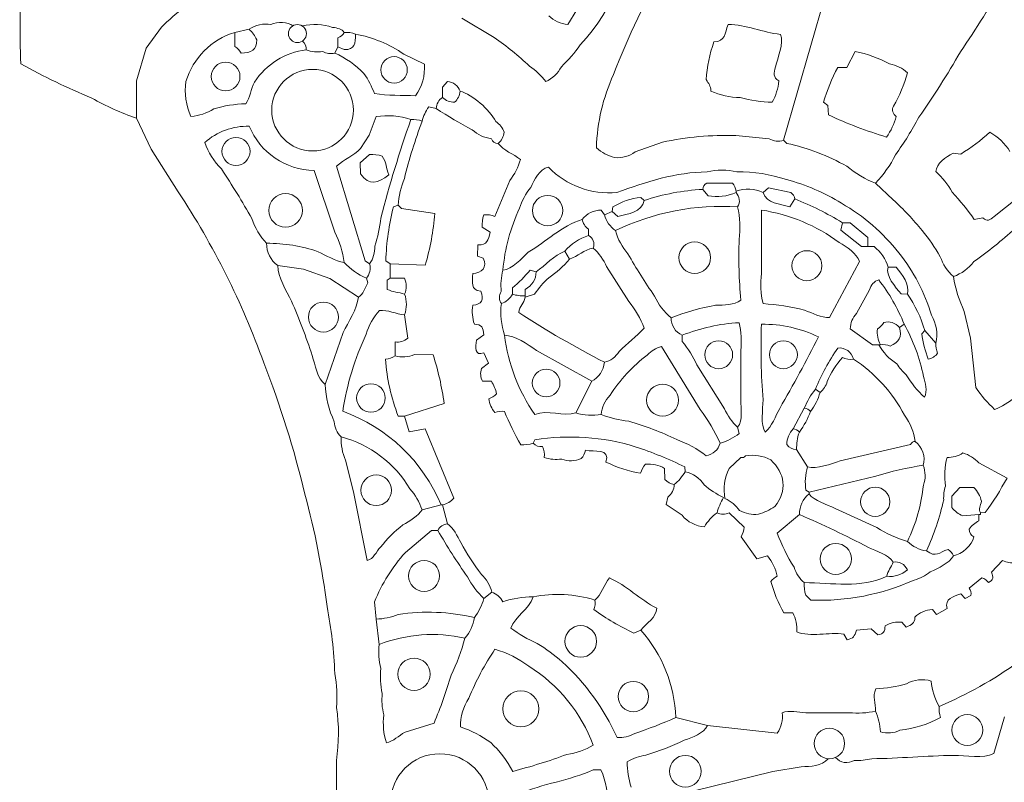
# Model space of a CAD drawing. Header units: inches. Extents: x 36.3 to 71.4, y 17.4 to 61.7.
# Tile 2 of 4: x 36.5 to 58.3, y 32.2 to 49.1. Entities that reach past the tile are written whole.
import ezdxf

# ---------------------------------------------------------------- set-up
doc = ezdxf.new("R2010")
doc.units = ezdxf.units.IN
doc.header["$MEASUREMENT"] = 0
doc.layers.add('20_EXACT_CIRCLES', color=7, linetype='CONTINUOUS', lineweight=18)
doc.layers.add('30_SHARED_EDGES', color=7, linetype='CONTINUOUS', lineweight=18)

msp = doc.modelspace()

# ---------------------------------------------------------------- linework, layer by layer
at = {"layer": '20_EXACT_CIRCLES'}
for centre, radius in [((42.673, 48.792), 0.2), ((44.812, 47.989), 0.293), ((41.083, 47.842), 0.317), ((43.007, 47.097), 0.903), ((41.312, 46.183), 0.311), ((42.41, 44.876), 0.372), ((48.211, 44.873), 0.337), ((51.469, 43.832), 0.35), ((53.95, 43.653), 0.332), ((43.247, 42.516), 0.332), ((51.998, 41.68), 0.309), ((53.43, 41.681), 0.309), ((48.178, 41.055), 0.306), ((44.299, 40.723), 0.316), ((50.756, 40.675), 0.353), ((44.416, 38.68), 0.339), ((55.463, 38.425), 0.323), ((54.589, 37.159), 0.345), ((45.476, 36.783), 0.342), ((48.945, 35.332), 0.35), ((45.253, 34.606), 0.357), ((50.109, 34.112), 0.336), ((47.616, 33.841), 0.399), ((57.501, 33.37), 0.341), ((54.448, 33.072), 0.337), ((45.824, 31.753), 1.092), ((51.261, 32.458), 0.35)]:
    msp.add_circle(centre, radius, dxfattribs=at)
at = {"layer": '30_SHARED_EDGES'}
for p, q in [((55.016, 51.943), (53.436, 46.43)), ((48.66, 48.994), (48.857, 49.322)), ((47.031, 48.703), (46.308, 49.134)), ((39.666, 48.935), (39.32, 48.467)), ((41.287, 48.818), (41.603, 48.888)), ((41.287, 48.818), (41.287, 48.505)), ((43.569, 48.701), (43.569, 48.502)), ((39.32, 48.467), (39.111, 47.748)), ((43.499, 48.361), (43.569, 48.502)), ((43.706, 48.437), (43.569, 48.502)), ((55.016, 48.396), (54.832, 48.045)), ((45.031, 48.336), (45.487, 48.116)), ((54.832, 48.045), (54.635, 48.045)), ((39.111, 47.748), (39.109, 46.922)), ((45.995, 47.729), (45.886, 47.608)), ((45.886, 47.608), (45.886, 47.378)), ((45.578, 47.167), (45.746, 47.132)), ((54.317, 47.273), (54.415, 47.203)), ((54.415, 47.203), (54.43, 46.992)), ((39.435, 46.235), (39.109, 46.922)), ((44.257, 46.544), (44.412, 46.954)), ((44.072, 46.25), (44.257, 46.544)), ((52.375, 46.535), (53.116, 46.462)), ((53.506, 46.36), (53.436, 46.43)), ((40.032, 45.287), (39.435, 46.235)), ((50.15, 46.174), (50.753, 46.387)), ((44.271, 46.114), (44.06, 45.931)), ((57.357, 46.125), (57.185, 46.143)), ((44.172, 43.762), (43.534, 45.858)), ((44.06, 45.931), (44.067, 45.685)), ((43.042, 45.762), (43.502, 44.392)), ((47.371, 45.541), (47.044, 44.745)), ((51.763, 45.201), (51.645, 45.342)), ((52.302, 45.482), (51.732, 45.482)), ((52.979, 45.271), (53.102, 45.377)), ((53.102, 45.377), (53.594, 45.271)), ((55.472, 45.482), (55.86, 45.111)), ((50.346, 45.096), (50.273, 45.166)), ((52.382, 45.306), (52.382, 45.271)), ((53.573, 44.955), (53.681, 45.131)), ((58.096, 44.74), (58.597, 45.138)), ((44.903, 44.99), (44.798, 44.955)), ((44.903, 44.99), (44.974, 44.92)), ((44.974, 44.92), (45.711, 44.811)), ((49.653, 44.955), (49.643, 44.85)), ((49.468, 44.78), (49.398, 44.883)), ((49.468, 44.78), (49.643, 44.85)), ((49.764, 44.745), (49.643, 44.85)), ((52.944, 44.885), (52.944, 43.481)), ((57.656, 44.674), (57.846, 44.71)), ((46.764, 44.504), (46.94, 44.398)), ((54.735, 44.604), (54.7, 44.442)), ((54.735, 44.604), (54.907, 44.604)), ((54.907, 44.604), (55.297, 44.278)), ((49.117, 44.323), (49.113, 44.464)), ((54.7, 44.442), (55.156, 44.078)), ((55.297, 44.278), (55.297, 44.078)), ((46.663, 44.113), (46.661, 43.867)), ((55.156, 44.078), (55.297, 44.078)), ((55.437, 44.075), (55.297, 44.078)), ((46.661, 43.867), (46.782, 43.819)), ((48.59, 43.972), (48.695, 43.797)), ((42.235, 43.656), (42.808, 43.578)), ((44.271, 43.691), (44.172, 43.762)), ((44.629, 43.762), (44.728, 43.691)), ((45.5, 43.667), (44.728, 43.691)), ((44.728, 43.375), (44.728, 43.691)), ((49.515, 43.632), (50.007, 42.858)), ((54.454, 42.504), (55.118, 43.747)), ((55.925, 43.621), (55.753, 43.621)), ((42.808, 43.578), (43.393, 43.37)), ((44.231, 43.27), (44.201, 43.375)), ((44.728, 43.375), (44.657, 43.33)), ((44.728, 43.375), (45.04, 43.375)), ((47.958, 43.516), (47.821, 43.551)), ((43.393, 43.37), (44.025, 42.954)), ((44.657, 43.33), (44.659, 43.129)), ((47.434, 43.165), (47.431, 43.024)), ((47.715, 43.129), (47.712, 42.989)), ((47.712, 42.954), (47.923, 43.024)), ((47.712, 42.989), (47.712, 42.954)), ((55.338, 43.12), (55.047, 42.595)), ((56.174, 43.024), (56.034, 43.027)), ((45.044, 42.568), (45.114, 42.048)), ((57.435, 42.639), (57.574, 42.047)), ((56.104, 42.357), (55.999, 42.287)), ((43.288, 41.023), (43.685, 42.17)), ((46.799, 42.121), (46.633, 42.006)), ((51.188, 42.111), (51.189, 41.971)), ((54.91, 42.253), (55.402, 41.901)), ((56.561, 42.217), (56.491, 42.146)), ((56.561, 42.217), (56.807, 41.936)), ((44.833, 41.964), (44.833, 41.655)), ((51.591, 40.467), (50.732, 41.863)), ((55.402, 41.901), (55.542, 41.901)), ((55.542, 41.901), (55.578, 41.901)), ((57.574, 42.047), (57.69, 40.952)), ((45.676, 41.679), (45.266, 41.687)), ((46.797, 41.725), (46.905, 41.495)), ((47.961, 41.777), (49.187, 41.093)), ((52.488, 41.777), (52.488, 40.68)), ((46.905, 41.495), (46.745, 41.374)), ((51.517, 41.454), (52.125, 40.486)), ((46.769, 41.093), (46.966, 41.093)), ((49.187, 41.093), (48.836, 40.391)), ((54.138, 40.917), (54.243, 40.847)), ((45.044, 40.32), (45.919, 40.601)), ((53.646, 40.04), (53.892, 40.496)), ((45.044, 40.32), (44.903, 40.32)), ((45.149, 39.974), (45.044, 40.32)), ((45.497, 40.04), (45.149, 39.974)), ((46.132, 38.503), (45.497, 40.04)), ((52.452, 39.937), (52.417, 40.075)), ((47.93, 39.794), (47.888, 39.723)), ((54.69, 39.33), (56.245, 39.695)), ((53.962, 39.197), (53.717, 39.583)), ((43.913, 38.647), (43.738, 39.344)), ((52.488, 39.407), (52.227, 39.162)), ((57.758, 39.284), (58.38, 38.951)), ((50.8, 39.162), (50.808, 38.916)), ((51.259, 39.091), (51.251, 39.197)), ((53.997, 38.635), (55.473, 38.99)), ((44.219, 37.125), (43.913, 38.647)), ((53.997, 38.635), (53.927, 38.681)), ((53.997, 38.635), (53.997, 38.6)), ((57.334, 38.74), (57.158, 38.549)), ((57.645, 38.74), (57.334, 38.74)), ((50.837, 38.366), (50.872, 38.528)), ((51.187, 38.125), (50.837, 38.366)), ((57.158, 38.549), (57.158, 38.295)), ((45.43, 38.249), (45.851, 38.354)), ((45.886, 38.354), (45.851, 38.354)), ((45.886, 38.354), (45.992, 37.933)), ((52.228, 38.179), (52.558, 37.862)), ((54.573, 38.277), (55.497, 37.852)), ((57.895, 38.186), (57.79, 38.179)), ((57.79, 38.179), (57.79, 38.143)), ((53.787, 38.143), (53.295, 37.731)), ((57.399, 38.113), (57.755, 38.143)), ((57.79, 38.143), (57.755, 38.143)), ((57.755, 38.143), (57.755, 38.003)), ((45.062, 37.301), (45.641, 37.792)), ((45.641, 37.792), (45.781, 37.792)), ((52.494, 37.652), (52.839, 37.16)), ((52.839, 37.16), (53.078, 37.23)), ((58.035, 36.865), (58.281, 37.125)), ((57.544, 36.514), (57.825, 36.739)), ((46.975, 36.423), (46.799, 36.282)), ((44.412, 35.826), (44.38, 36.21)), ((53.927, 36.359), (54.04, 36.247)), ((57.361, 36.388), (57.453, 36.282)), ((57.453, 36.282), (57.579, 36.353)), ((53.443, 35.966), (53.639, 35.966)), ((56.729, 36.037), (56.821, 35.931)), ((56.821, 35.931), (57.052, 36.065)), ((44.412, 35.826), (44.482, 35.264)), ((56.055, 35.756), (56.146, 35.65)), ((50.275, 35.58), (50.119, 35.513)), ((55.051, 35.58), (55.374, 35.609)), ((55.374, 35.609), (55.521, 35.475)), ((54.77, 35.496), (54.84, 35.369)), ((51.048, 33.649), (51.75, 33.473)), ((53.927, 33.754), (54.886, 33.754)), ((58.089, 32.854), (58.324, 33.663)), ((45.054, 33.322), (45.697, 33.523)), ((51.75, 33.473), (53.295, 33.299)), ((49.391, 32.49), (49.222, 32.49)), ((53.195, 32.452), (53.821, 32.557)), ((51.457, 32.026), (53.195, 32.452))]:
    msp.add_line(p, q, dxfattribs=at)
for points in [[(50.378, 51.46), (50.013, 50.442), (49.705, 49.339), (48.931, 48.543)], [(36.569, 50.152), (36.532, 49.477), (36.524, 48.8), (36.546, 48.124)], [(50.841, 50.337), (50.385, 49.552), (49.993, 48.732), (49.668, 47.884)], [(57.347, 48.387), (57.703, 48.896), (58.027, 49.427), (58.316, 49.977)], [(40.166, 49.362), (39.986, 49.236), (39.819, 49.093), (39.666, 48.935)], [(42.087, 48.996), (42.235, 49.048), (42.461, 49.067), (42.569, 48.963)], [(48.235, 49.187), (48.351, 49.076), (48.501, 49.008), (48.66, 48.994)], [(41.603, 48.888), (41.745, 48.982), (41.917, 49.021), (42.087, 48.996)], [(41.77, 48.657), (41.732, 48.745), (41.675, 48.824), (41.603, 48.888)], [(42.778, 48.963), (43.001, 49.014), (43.234, 49.004), (43.451, 48.931)], [(43.451, 48.931), (43.564, 48.912), (43.652, 48.901), (43.709, 48.818)], [(43.955, 48.783), (43.877, 48.813), (43.793, 48.825), (43.709, 48.818)], [(52.207, 48.993), (52.125, 48.794), (52.151, 48.617), (51.891, 48.607)], [(53.365, 48.776), (52.974, 48.815), (52.603, 48.993), (52.207, 48.993)], [(40.203, 47.734), (40.362, 48.253), (40.768, 48.659), (41.287, 48.818)], [(41.428, 48.361), (41.638, 48.363), (41.784, 48.429), (41.77, 48.657)], [(42.867, 48.432), (42.873, 48.506), (42.842, 48.578), (42.784, 48.625)], [(43.709, 48.818), (43.68, 48.762), (43.629, 48.72), (43.569, 48.701)], [(43.955, 48.783), (43.955, 48.571), (43.948, 48.434), (43.706, 48.437)], [(43.955, 48.783), (44.34, 48.708), (44.706, 48.557), (45.031, 48.336)], [(47.809, 48.073), (47.566, 48.302), (47.306, 48.513), (47.031, 48.703)], [(51.891, 48.607), (51.796, 48.338), (51.738, 48.058), (51.718, 47.774)], [(53.258, 48.055), (53.299, 48.257), (53.445, 48.585), (53.365, 48.776)], [(41.287, 48.505), (41.345, 48.47), (41.394, 48.421), (41.428, 48.361)], [(42.867, 48.432), (42.399, 48.373), (41.981, 48.113), (41.721, 47.72)], [(42.867, 48.432), (42.983, 48.389), (43.108, 48.376), (43.231, 48.395)], [(43.231, 48.395), (43.312, 48.35), (43.408, 48.338), (43.499, 48.361)], [(48.931, 48.543), (48.81, 48.367), (48.671, 48.205), (48.515, 48.058)], [(55.782, 48.121), (55.541, 48.25), (55.283, 48.343), (55.016, 48.396)], [(44.144, 47.907), (43.962, 48.101), (43.742, 48.255), (43.499, 48.361)], [(56.43, 46.942), (56.758, 47.41), (57.064, 47.892), (57.347, 48.387)], [(36.546, 48.124), (37.055, 47.84), (37.58, 47.587), (38.118, 47.364)], [(45.487, 48.116), (45.5, 47.866), (45.429, 47.618), (45.285, 47.413)], [(48.169, 47.729), (48.07, 47.864), (47.948, 47.981), (47.809, 48.073)], [(48.515, 48.058), (48.439, 47.913), (48.318, 47.797), (48.169, 47.729)], [(53.33, 47.743), (53.201, 47.819), (53.21, 47.92), (53.258, 48.055)], [(54.635, 48.045), (54.504, 47.799), (54.397, 47.54), (54.317, 47.273)], [(56.174, 47.923), (56.066, 48.026), (55.929, 48.095), (55.782, 48.121)], [(44.376, 47.463), (44.32, 47.621), (44.242, 47.771), (44.144, 47.907)], [(49.668, 47.884), (49.436, 47.374), (49.308, 46.824), (49.292, 46.264)], [(51.718, 47.774), (51.78, 47.675), (51.818, 47.649), (51.827, 47.519)], [(53.183, 47.273), (53.263, 47.418), (53.313, 47.578), (53.33, 47.743)], [(55.868, 47.188), (56.003, 47.418), (56.106, 47.665), (56.174, 47.923)], [(40.316, 46.957), (40.205, 47.2), (40.165, 47.469), (40.203, 47.734)], [(41.721, 47.72), (41.639, 47.563), (41.631, 47.372), (41.527, 47.238)], [(46.273, 47.519), (46.231, 47.639), (46.122, 47.722), (45.995, 47.729)], [(46.273, 47.519), (46.265, 47.424), (46.221, 47.335), (46.15, 47.273)], [(47.067, 46.848), (46.916, 47.114), (46.557, 47.434), (46.273, 47.519)], [(51.827, 47.519), (52.03, 47.428), (52.25, 47.38), (52.472, 47.376)], [(38.118, 47.364), (38.433, 47.184), (38.765, 47.035), (39.109, 46.922)], [(45.285, 47.413), (44.994, 47.429), (44.667, 47.42), (44.376, 47.463)], [(45.886, 47.378), (45.8, 47.326), (45.747, 47.233), (45.746, 47.132)], [(46.15, 47.273), (46.051, 47.271), (45.956, 47.309), (45.886, 47.378)], [(52.472, 47.376), (52.703, 47.311), (52.942, 47.276), (53.183, 47.273)], [(40.823, 47.126), (40.669, 47.031), (40.496, 46.973), (40.316, 46.957)], [(41.527, 47.238), (41.288, 47.233), (41.051, 47.195), (40.823, 47.126)], [(45.43, 46.851), (45.461, 46.964), (45.511, 47.071), (45.578, 47.167)], [(46.544, 46.663), (46.27, 46.804), (46.003, 46.961), (45.746, 47.132)], [(55.927, 46.957), (55.851, 47.007), (55.826, 47.107), (55.868, 47.188)], [(44.412, 46.954), (44.671, 46.996), (44.936, 46.973), (45.184, 46.887)], [(44.521, 44.708), (44.708, 45.444), (44.93, 46.171), (45.184, 46.887)], [(45.43, 46.851), (45.353, 46.886), (45.268, 46.898), (45.184, 46.887)], [(54.43, 46.992), (54.845, 46.798), (55.273, 46.634), (55.711, 46.5)], [(55.711, 46.5), (55.812, 46.637), (55.886, 46.792), (55.927, 46.957)], [(55.911, 46.111), (56.104, 46.375), (56.277, 46.653), (56.43, 46.942)], [(40.619, 46.381), (40.891, 46.62), (41.241, 46.748), (41.603, 46.743)], [(41.603, 46.743), (41.845, 46.158), (42.41, 45.773), (43.042, 45.762)], [(45.43, 46.851), (45.277, 46.437), (45.147, 46.014), (45.04, 45.584)], [(46.967, 46.465), (46.809, 46.484), (46.66, 46.553), (46.544, 46.663)], [(47.251, 46.61), (47.211, 46.703), (47.148, 46.785), (47.067, 46.848)], [(47.115, 46.36), (47.047, 46.355), (46.985, 46.399), (46.967, 46.465)], [(47.115, 46.36), (47.19, 46.424), (47.238, 46.513), (47.251, 46.61)], [(50.753, 46.387), (51.285, 46.503), (51.83, 46.553), (52.375, 46.535)], [(53.116, 46.462), (53.214, 46.408), (53.329, 46.397), (53.436, 46.43)], [(58, 46.606), (57.801, 46.427), (57.586, 46.266), (57.357, 46.125)], [(58.445, 46.179), (58.338, 46.359), (58.184, 46.506), (58, 46.606)], [(40.989, 45.794), (40.826, 45.961), (40.7, 46.162), (40.619, 46.381)], [(43.534, 45.858), (43.707, 46.007), (43.909, 46.081), (44.072, 46.25)], [(47.115, 46.36), (47.235, 46.198), (47.453, 46.13), (47.607, 46.008)], [(49.292, 46.264), (49.406, 46.16), (49.543, 46.085), (49.692, 46.046)], [(54.831, 45.855), (54.417, 46.089), (53.971, 46.259), (53.506, 46.36)], [(44.545, 46.079), (44.457, 46.109), (44.364, 46.121), (44.271, 46.114)], [(44.692, 45.665), (44.629, 45.817), (44.656, 45.94), (44.545, 46.079)], [(47.607, 46.008), (47.565, 45.837), (47.485, 45.677), (47.371, 45.541)], [(49.692, 46.046), (49.855, 46.031), (50.018, 46.077), (50.15, 46.174)], [(55.472, 45.482), (55.65, 45.668), (55.798, 45.88), (55.911, 46.111)], [(57.185, 46.143), (57.024, 46.068), (56.817, 45.914), (56.807, 45.735)], [(41.663, 44.695), (41.453, 45.07), (41.228, 45.436), (40.989, 45.794)], [(47.836, 45.382), (47.93, 45.559), (48.018, 45.791), (48.229, 45.833)], [(48.229, 45.833), (48.623, 45.426), (49.181, 45.221), (49.745, 45.275)], [(51.739, 45.728), (51.956, 45.783), (52.184, 45.784), (52.401, 45.729)], [(55.472, 45.482), (55.265, 45.546), (55.006, 45.721), (54.831, 45.855)], [(44.067, 45.685), (44.267, 45.418), (44.458, 45.475), (44.692, 45.665)], [(45.04, 45.584), (44.965, 45.394), (44.919, 45.194), (44.903, 44.99)], [(49.745, 45.275), (50.382, 45.505), (51.059, 45.727), (51.739, 45.728)], [(52.401, 45.729), (52.774, 45.737), (53.144, 45.679), (53.497, 45.559)], [(53.497, 45.559), (53.927, 45.446), (54.338, 45.269), (54.716, 45.035)], [(56.807, 45.735), (56.95, 45.603), (57.072, 45.451), (57.169, 45.282)], [(47.591, 44.924), (47.64, 45.093), (47.723, 45.248), (47.836, 45.382)], [(50.346, 45.096), (50.765, 45.237), (51.203, 45.32), (51.645, 45.342)], [(51.732, 45.482), (51.683, 45.451), (51.651, 45.399), (51.645, 45.342)], [(52.382, 45.306), (52.373, 45.372), (52.345, 45.433), (52.302, 45.482)], [(52.382, 45.306), (52.578, 45.377), (52.793, 45.364), (52.979, 45.271)], [(41.926, 41.504), (41.45, 42.837), (40.814, 44.107), (40.032, 45.287)], [(50.273, 45.166), (50.054, 45.139), (49.843, 45.068), (49.653, 44.955)], [(52.382, 45.271), (52.187, 45.187), (51.972, 45.163), (51.763, 45.201)], [(52.382, 45.271), (52.464, 45.186), (52.479, 45.056), (52.417, 44.955)], [(52.979, 45.271), (53.07, 45.025), (53.35, 45.024), (53.573, 44.955)], [(53.594, 45.271), (53.643, 45.241), (53.676, 45.189), (53.681, 45.131)], [(54.735, 44.604), (54.401, 44.812), (54.048, 44.988), (53.681, 45.131)], [(57.169, 45.282), (57.345, 45.091), (57.508, 44.888), (57.656, 44.674)], [(44.798, 44.955), (44.699, 44.565), (44.642, 44.164), (44.629, 43.762)], [(47.221, 43.551), (47.261, 44.027), (47.386, 44.492), (47.591, 44.924)], [(52.417, 44.955), (51.486, 45.018), (50.554, 44.836), (49.714, 44.429)], [(50.346, 45.096), (50.307, 44.842), (49.985, 44.79), (49.764, 44.745)], [(52.417, 44.955), (52.468, 44.718), (52.48, 44.473), (52.452, 44.232)], [(54.716, 45.035), (55.207, 44.757), (55.637, 44.384), (55.983, 43.938)], [(55.86, 45.111), (56.09, 44.901), (56.304, 44.674), (56.502, 44.434)], [(41.989, 44.148), (41.84, 44.303), (41.729, 44.49), (41.663, 44.695)], [(44.383, 44.086), (44.449, 44.288), (44.495, 44.497), (44.521, 44.708)], [(45.711, 44.811), (45.684, 44.423), (45.614, 44.039), (45.5, 43.667)], [(46.799, 44.778), (46.767, 44.69), (46.755, 44.597), (46.764, 44.504)], [(47.044, 44.745), (46.966, 44.775), (46.882, 44.787), (46.799, 44.778)], [(49.398, 44.883), (49.232, 44.885), (49.075, 44.808), (48.976, 44.674)], [(49.468, 44.78), (49.507, 44.638), (49.594, 44.514), (49.714, 44.429)], [(54.668, 44.165), (54.16, 44.54), (53.568, 44.787), (52.944, 44.885)], [(57.846, 44.71), (57.941, 44.619), (57.999, 44.667), (58.096, 44.74)], [(48.976, 44.674), (48.518, 44.539), (48.186, 44.182), (47.78, 43.951)], [(49.113, 44.464), (49.042, 44.514), (48.994, 44.59), (48.976, 44.674)], [(57.649, 43.742), (57.964, 43.968), (58.265, 44.211), (58.553, 44.47)], [(43.502, 44.392), (43.606, 44.183), (43.676, 43.958), (43.709, 43.726)], [(46.94, 44.398), (46.886, 44.208), (46.89, 44.115), (46.663, 44.113)], [(48.59, 43.972), (48.731, 44.134), (48.913, 44.255), (49.117, 44.323)], [(49.117, 44.323), (49.222, 44.262), (49.254, 44.167), (49.222, 44.042)], [(49.989, 43.914), (49.858, 44.062), (49.764, 44.238), (49.714, 44.429)], [(56.502, 44.434), (56.651, 44.25), (56.785, 44.055), (56.903, 43.851)], [(41.989, 44.148), (42.377, 44.153), (42.763, 44.091), (43.129, 43.963)], [(41.989, 44.148), (41.989, 43.954), (42.08, 43.773), (42.235, 43.656)], [(44.271, 43.691), (44.351, 43.807), (44.39, 43.946), (44.383, 44.086)], [(49.222, 44.042), (49.02, 44.011), (48.876, 43.864), (48.695, 43.797)], [(49.222, 44.042), (49.349, 43.929), (49.449, 43.789), (49.515, 43.632)], [(52.452, 44.232), (52.435, 43.785), (52.447, 43.337), (52.488, 42.891)], [(55.118, 43.747), (55.052, 43.915), (54.826, 44.076), (54.668, 44.165)], [(55.753, 43.621), (55.695, 43.801), (55.585, 43.959), (55.437, 44.075)], [(43.129, 43.963), (43.307, 43.879), (43.516, 43.755), (43.709, 43.726)], [(46.782, 43.819), (46.893, 43.625), (46.747, 43.484), (46.553, 43.478)], [(47.78, 43.951), (47.627, 43.802), (47.435, 43.583), (47.221, 43.551)], [(47.958, 43.516), (48.163, 43.667), (48.35, 43.883), (48.59, 43.972)], [(50.578, 42.98), (50.368, 43.282), (50.171, 43.594), (49.989, 43.914)], [(55.983, 43.938), (56.312, 43.529), (56.559, 43.059), (56.709, 42.555)], [(56.903, 43.851), (56.96, 43.682), (57.06, 43.53), (57.193, 43.41)], [(42.235, 43.656), (42.236, 43.392), (42.429, 43.103), (42.542, 42.866)], [(43.709, 43.726), (43.846, 43.575), (44.014, 43.455), (44.201, 43.375)], [(44.271, 43.691), (44.302, 43.581), (44.275, 43.462), (44.201, 43.375)], [(48.234, 43.387), (48.407, 43.501), (48.562, 43.639), (48.695, 43.797)], [(56.034, 43.027), (55.916, 43.181), (55.672, 43.432), (55.753, 43.621)], [(56.174, 43.024), (56.238, 43.247), (56.055, 43.452), (55.925, 43.621)], [(57.193, 43.41), (57.372, 43.478), (57.529, 43.593), (57.649, 43.742)], [(45.04, 43.375), (45.094, 43.265), (45.096, 43.136), (45.044, 43.024)], [(46.553, 43.478), (46.553, 43.285), (46.496, 43.107), (46.729, 43.091)], [(47.221, 43.551), (47.18, 43.398), (47.168, 43.239), (47.185, 43.081)], [(47.821, 43.551), (47.706, 43.409), (47.576, 43.28), (47.434, 43.165)], [(47.958, 43.516), (47.954, 43.352), (47.861, 43.203), (47.715, 43.129)], [(47.923, 43.024), (48.012, 43.157), (48.116, 43.279), (48.234, 43.387)], [(52.944, 43.481), (52.918, 43.258), (52.929, 43.032), (52.979, 42.813)], [(57.193, 43.41), (57.238, 43.144), (57.319, 42.884), (57.435, 42.639)], [(44.025, 42.954), (44.136, 43.019), (44.156, 43.16), (44.231, 43.27)], [(55.54, 43.34), (55.438, 43.308), (55.361, 43.224), (55.338, 43.12)], [(56.104, 42.357), (55.962, 42.709), (55.772, 43.04), (55.54, 43.34)], [(43.685, 42.17), (43.804, 42.4), (43.987, 42.701), (44.025, 42.954)], [(44.659, 43.129), (44.787, 43.065), (44.909, 43.064), (45.044, 43.024)], [(45.044, 42.568), (45.097, 42.715), (45.097, 42.877), (45.044, 43.024)], [(46.729, 43.091), (46.804, 42.909), (46.753, 42.789), (46.553, 42.775)], [(47.185, 43.081), (47.133, 42.999), (47.133, 42.895), (47.186, 42.813)], [(47.431, 43.024), (47.38, 42.924), (47.292, 42.849), (47.186, 42.813)], [(47.712, 42.989), (47.617, 42.98), (47.521, 42.992), (47.431, 43.024)], [(47.712, 42.954), (47.69, 42.814), (47.582, 42.761), (47.572, 42.614)], [(50.943, 42.497), (50.786, 42.629), (50.662, 42.794), (50.578, 42.98)], [(56.561, 42.217), (56.478, 42.505), (56.347, 42.778), (56.174, 43.024)], [(42.542, 42.866), (42.713, 42.472), (42.866, 42.071), (43, 41.664)], [(46.553, 42.775), (46.531, 42.636), (46.543, 42.493), (46.589, 42.36)], [(47.256, 42.111), (47.182, 42.337), (47.158, 42.577), (47.186, 42.813)], [(50.007, 42.858), (50.155, 42.683), (50.269, 42.484), (50.346, 42.268)], [(51.929, 42.775), (51.592, 42.716), (51.261, 42.623), (50.943, 42.497)], [(52.488, 42.891), (52.345, 42.777), (52.11, 42.781), (51.929, 42.775)], [(52.979, 42.813), (53.29, 42.794), (53.598, 42.745), (53.9, 42.667)], [(44.195, 42.134), (44.248, 42.33), (44.349, 42.51), (44.489, 42.657)], [(44.489, 42.657), (44.677, 42.687), (44.852, 42.575), (45.044, 42.568)], [(47.572, 42.614), (48.186, 42.217), (48.818, 41.85), (49.468, 41.514)], [(53.9, 42.667), (54.076, 42.603), (54.266, 42.498), (54.454, 42.504)], [(55.047, 42.595), (54.961, 42.502), (54.912, 42.38), (54.91, 42.253)], [(56.709, 42.555), (56.819, 42.369), (56.854, 42.147), (56.807, 41.936)], [(46.589, 42.36), (46.754, 42.349), (46.789, 42.282), (46.799, 42.121)], [(51.188, 42.111), (51.038, 42.181), (50.942, 42.332), (50.943, 42.497)], [(51.188, 42.111), (51.592, 42.273), (52.019, 42.367), (52.452, 42.389)], [(52.452, 42.389), (52.497, 42.188), (52.508, 41.982), (52.488, 41.777)], [(52.944, 42.357), (52.925, 41.797), (52.937, 41.237), (52.979, 40.679)], [(54.208, 42.076), (53.814, 42.265), (53.381, 42.362), (52.944, 42.357)], [(55.652, 42.392), (55.617, 42.334), (55.568, 42.286), (55.51, 42.252)], [(55.999, 42.287), (55.915, 42.389), (55.778, 42.431), (55.652, 42.392)], [(55.999, 42.287), (56.06, 42.077), (55.987, 41.96), (55.795, 41.872)], [(56.104, 42.357), (56.305, 41.996), (56.449, 41.606), (56.529, 41.201)], [(43.674, 40.43), (43.766, 41.02), (43.942, 41.594), (44.195, 42.134)], [(47.256, 42.111), (47.336, 41.481), (47.566, 40.879), (47.926, 40.356)], [(47.256, 42.111), (47.491, 42.11), (47.773, 41.919), (47.961, 41.777)], [(50.346, 42.268), (50.172, 42.083), (49.977, 41.935), (49.793, 41.752)], [(53.348, 40.493), (53.65, 41.012), (53.936, 41.54), (54.208, 42.076)], [(55.51, 42.252), (55.496, 42.13), (55.52, 42.008), (55.578, 41.901)], [(56.491, 42.146), (56.52, 41.954), (56.569, 41.766), (56.635, 41.584)], [(45.114, 42.048), (45.039, 41.977), (44.935, 41.946), (44.833, 41.964)], [(46.633, 42.006), (46.619, 41.855), (46.586, 41.64), (46.797, 41.725)], [(50.732, 41.863), (50.611, 41.833), (50.501, 41.768), (50.417, 41.675)], [(51.189, 41.971), (51.323, 41.815), (51.433, 41.641), (51.517, 41.454)], [(55.942, 41.481), (55.775, 41.585), (55.638, 41.729), (55.542, 41.901)], [(55.795, 41.872), (55.727, 41.903), (55.651, 41.913), (55.578, 41.901)], [(56.842, 41.717), (56.814, 41.786), (56.802, 41.861), (56.807, 41.936)], [(43, 41.664), (43.065, 41.456), (43.107, 41.157), (43.288, 41.023)], [(44.622, 41.584), (44.698, 41.587), (44.771, 41.611), (44.833, 41.655)], [(45.266, 41.687), (45.129, 41.629), (44.977, 41.617), (44.833, 41.655)], [(45.919, 40.601), (45.87, 40.967), (45.789, 41.328), (45.676, 41.679)], [(49.793, 41.752), (49.722, 41.631), (49.605, 41.545), (49.468, 41.514)], [(50.417, 41.675), (50.092, 41.428), (49.813, 41.125), (49.592, 40.782)], [(54.634, 41.83), (54.438, 41.544), (54.271, 41.238), (54.138, 40.917)], [(54.981, 41.584), (54.943, 41.741), (54.795, 41.846), (54.634, 41.83)], [(56.635, 41.584), (56.72, 41.595), (56.796, 41.644), (56.842, 41.717)], [(42.837, 38.593), (42.602, 39.584), (42.297, 40.556), (41.926, 41.504)], [(44.903, 40.32), (44.747, 40.725), (44.652, 41.151), (44.622, 41.584)], [(49.468, 41.514), (49.449, 41.336), (49.344, 41.179), (49.187, 41.093)], [(54.735, 41.62), (54.596, 41.46), (54.482, 41.28), (54.399, 41.085)], [(54.981, 41.584), (54.897, 41.57), (54.811, 41.583), (54.735, 41.62)], [(54.981, 41.584), (55.457, 41.272), (55.846, 40.844), (56.112, 40.34)], [(56.151, 41.239), (56.068, 41.307), (55.997, 41.389), (55.942, 41.481)], [(46.745, 41.374), (46.716, 41.281), (46.725, 41.18), (46.769, 41.093)], [(56.557, 40.742), (56.396, 40.884), (56.259, 41.052), (56.151, 41.239)], [(56.529, 41.201), (56.577, 41.063), (56.619, 40.876), (56.557, 40.742)], [(43.288, 41.023), (43.296, 40.737), (43.365, 40.456), (43.489, 40.198)], [(46.966, 41.093), (47.02, 41.007), (47.059, 40.913), (47.08, 40.813)], [(54.399, 41.085), (54.373, 40.991), (54.319, 40.908), (54.243, 40.847)], [(58.106, 40.468), (58.416, 40.591), (58.736, 40.873), (58.996, 41.083)], [(47.08, 40.813), (47.032, 40.763), (46.972, 40.726), (46.906, 40.707)], [(49.592, 40.782), (49.478, 40.667), (49.409, 40.516), (49.398, 40.356)], [(53.892, 40.496), (53.953, 40.648), (54.036, 40.79), (54.138, 40.917)], [(54.033, 40.426), (54.128, 40.552), (54.199, 40.695), (54.243, 40.847)], [(57.69, 40.952), (57.811, 40.777), (57.951, 40.615), (58.106, 40.468)], [(46.906, 40.707), (46.922, 40.593), (46.97, 40.486), (47.045, 40.399)], [(52.488, 40.68), (52.488, 40.486), (52.538, 40.229), (52.417, 40.075)], [(52.979, 40.679), (52.979, 40.479), (52.917, 40.117), (53.028, 39.969)], [(45.851, 38.354), (45.452, 39.323), (44.661, 40.077), (43.674, 40.43)], [(47.045, 40.399), (47.112, 40.425), (47.184, 40.434), (47.255, 40.426)], [(47.255, 40.426), (47.358, 40.172), (47.478, 39.926), (47.614, 39.688)], [(47.926, 40.356), (48.21, 40.472), (48.558, 40.311), (48.836, 40.391)], [(48.836, 40.391), (49.018, 40.338), (49.21, 40.326), (49.398, 40.356)], [(50.009, 40.207), (49.8, 40.231), (49.595, 40.281), (49.398, 40.356)], [(52.031, 39.723), (51.91, 39.986), (51.763, 40.235), (51.591, 40.467)], [(52.125, 40.486), (52.193, 40.33), (52.292, 40.19), (52.417, 40.075)], [(53.028, 39.969), (53.175, 40.085), (53.258, 40.319), (53.348, 40.493)], [(53.787, 39.969), (53.886, 40.111), (53.969, 40.265), (54.033, 40.426)], [(54.033, 40.426), (53.996, 40.466), (53.946, 40.491), (53.892, 40.496)], [(56.112, 40.34), (56.236, 40.168), (56.318, 39.969), (56.35, 39.759)], [(43.489, 40.198), (43.49, 40.071), (43.544, 39.949), (43.639, 39.864)], [(51.068, 39.802), (50.727, 39.968), (50.373, 40.104), (50.009, 40.207)], [(50.149, 39.645), (49.431, 39.866), (48.672, 39.917), (47.93, 39.794)], [(52.031, 39.723), (52.184, 39.766), (52.327, 39.839), (52.452, 39.937)], [(53.506, 39.69), (53.509, 39.819), (53.559, 39.944), (53.646, 40.04)], [(53.787, 39.969), (53.75, 40.009), (53.7, 40.034), (53.646, 40.04)], [(53.717, 39.583), (53.735, 39.707), (53.719, 39.833), (53.787, 39.969)], [(43.738, 39.344), (43.666, 39.508), (43.632, 39.685), (43.639, 39.864)], [(45.163, 38.714), (44.823, 39.28), (44.277, 39.692), (43.639, 39.864)], [(47.614, 39.688), (47.707, 39.68), (47.8, 39.692), (47.888, 39.723)], [(47.888, 39.723), (47.94, 39.664), (48.021, 39.637), (48.098, 39.652)], [(51.721, 39.443), (51.523, 39.596), (51.303, 39.717), (51.068, 39.802)], [(52.031, 39.723), (51.989, 39.579), (51.869, 39.471), (51.721, 39.443)], [(53.717, 39.583), (53.634, 39.584), (53.556, 39.623), (53.506, 39.69)], [(56.245, 39.695), (56.263, 39.736), (56.305, 39.762), (56.35, 39.759)], [(56.526, 39.232), (56.58, 39.427), (56.511, 39.636), (56.35, 39.759)], [(48.098, 39.652), (48.135, 39.576), (48.148, 39.491), (48.136, 39.407)], [(48.953, 39.381), (49.004, 39.432), (49.037, 39.498), (49.047, 39.569)], [(49.047, 39.569), (49.245, 39.518), (49.599, 39.621), (49.503, 39.305)], [(51.251, 39.197), (50.894, 39.37), (50.526, 39.52), (50.149, 39.645)], [(53.151, 39.355), (52.979, 39.441), (52.784, 39.472), (52.593, 39.443)], [(57.052, 39.407), (57.177, 39.402), (57.3, 39.436), (57.403, 39.506)], [(57.403, 39.506), (57.539, 39.464), (57.661, 39.388), (57.758, 39.284)], [(48.136, 39.407), (48.26, 39.363), (48.393, 39.351), (48.523, 39.372)], [(48.523, 39.372), (48.662, 39.315), (48.817, 39.319), (48.953, 39.381)], [(49.503, 39.305), (49.745, 39.185), (50.003, 39.101), (50.27, 39.056)], [(50.27, 39.056), (50.29, 39.131), (50.328, 39.199), (50.381, 39.255)], [(50.381, 39.255), (50.527, 39.269), (50.674, 39.236), (50.8, 39.162)], [(52.593, 39.443), (52.57, 39.408), (52.527, 39.394), (52.488, 39.407)], [(53.24, 38.318), (53.523, 38.667), (53.467, 39.058), (53.151, 39.355)], [(53.962, 39.197), (54.173, 39.142), (54.485, 39.264), (54.69, 39.33)], [(57.017, 38.769), (56.991, 38.982), (57.003, 39.198), (57.052, 39.407)], [(51.259, 39.091), (51.187, 38.994), (51.108, 38.867), (51.013, 38.811)], [(51.674, 38.8), (51.58, 38.948), (51.43, 39.053), (51.259, 39.091)], [(52.227, 39.162), (52.124, 38.956), (52.092, 38.721), (52.136, 38.495)], [(53.927, 38.681), (53.903, 38.853), (53.915, 39.029), (53.962, 39.197)], [(55.473, 38.99), (55.817, 39.098), (56.169, 39.179), (56.526, 39.232)], [(56.528, 38.795), (56.581, 38.936), (56.58, 39.091), (56.526, 39.232)], [(50.808, 38.916), (50.864, 38.86), (50.935, 38.824), (51.013, 38.811)], [(50.872, 38.528), (50.961, 38.596), (51.012, 38.7), (51.013, 38.811)], [(52.101, 38.519), (51.949, 38.596), (51.806, 38.691), (51.674, 38.8)], [(58.38, 38.951), (58.237, 38.684), (58.075, 38.428), (57.895, 38.186)], [(43.327, 36.104), (43.222, 36.944), (43.058, 37.776), (42.837, 38.593)], [(45.43, 38.249), (45.372, 38.42), (45.281, 38.578), (45.163, 38.714)], [(53.787, 38.143), (53.785, 38.319), (53.863, 38.487), (53.997, 38.6)], [(53.997, 38.6), (54.113, 38.445), (54.396, 38.366), (54.573, 38.277)], [(56.174, 37.546), (56.365, 37.938), (56.484, 38.361), (56.528, 38.795)], [(56.979, 38.469), (56.974, 38.57), (56.987, 38.672), (57.017, 38.769)], [(57.816, 38.435), (57.789, 38.551), (57.73, 38.657), (57.645, 38.74)], [(45.886, 38.354), (45.982, 38.377), (46.068, 38.429), (46.132, 38.503)], [(51.961, 38.179), (51.98, 38.297), (52.051, 38.408), (52.101, 38.519)], [(52.136, 38.495), (52.267, 38.437), (52.379, 38.345), (52.461, 38.229)], [(56.596, 37.336), (56.763, 37.699), (56.891, 38.079), (56.979, 38.469)], [(57.79, 38.179), (57.754, 38.265), (57.787, 38.336), (57.816, 38.435)], [(45.43, 38.249), (45.355, 38.118), (45.147, 37.991), (45.007, 37.912)], [(51.961, 38.179), (51.846, 38.097), (51.75, 37.991), (51.68, 37.868)], [(51.961, 38.179), (52.045, 38.138), (52.143, 38.138), (52.228, 38.179)], [(52.461, 38.229), (52.59, 38.165), (52.733, 38.137), (52.877, 38.147)], [(52.877, 38.147), (53.005, 38.187), (53.128, 38.244), (53.24, 38.318)], [(57.158, 38.295), (57.223, 38.216), (57.305, 38.154), (57.399, 38.113)], [(45.992, 37.933), (45.902, 37.925), (45.822, 37.872), (45.781, 37.792)], [(46.287, 37.52), (46.209, 37.665), (46.128, 37.854), (45.992, 37.933)], [(51.68, 37.868), (51.489, 37.886), (51.312, 37.978), (51.187, 38.125)], [(53.787, 38.143), (54.303, 37.919), (54.812, 37.676), (55.311, 37.415)], [(57.755, 38.003), (57.67, 37.96), (57.598, 37.898), (57.544, 37.82)], [(45.007, 37.912), (44.821, 37.771), (44.655, 37.606), (44.514, 37.421)], [(46.437, 36.763), (46.202, 37.095), (45.983, 37.439), (45.781, 37.792)], [(52.558, 37.862), (52.556, 37.788), (52.534, 37.715), (52.494, 37.652)], [(53.295, 37.731), (53.39, 37.466), (53.515, 37.212), (53.669, 36.975)], [(55.497, 37.852), (55.707, 37.719), (55.936, 37.616), (56.174, 37.546)], [(57.544, 37.82), (57.539, 37.746), (57.581, 37.676), (57.649, 37.645)], [(46.745, 36.816), (46.577, 37.041), (46.424, 37.276), (46.287, 37.52)], [(56.596, 37.336), (56.437, 37.362), (56.29, 37.435), (56.174, 37.546)], [(57.649, 37.645), (57.615, 37.461), (57.373, 37.259), (57.193, 37.23)], [(44.514, 37.421), (44.409, 37.315), (44.362, 37.161), (44.219, 37.125)], [(44.38, 36.21), (44.54, 36.611), (44.771, 36.981), (45.062, 37.301)], [(55.311, 37.415), (55.48, 37.333), (55.769, 37.246), (55.858, 37.09)], [(56.596, 37.336), (56.808, 37.183), (56.868, 37.3), (57.08, 37.371)], [(57.08, 37.371), (57.13, 37.335), (57.169, 37.287), (57.193, 37.23)], [(53.078, 37.23), (53.185, 37.097), (53.259, 36.941), (53.295, 36.774)], [(55.718, 36.774), (55.738, 36.895), (55.822, 36.971), (55.858, 37.09)], [(56.174, 36.919), (56.121, 37.042), (55.991, 37.113), (55.858, 37.09)], [(56.681, 36.87), (56.865, 36.961), (57.092, 37.056), (57.193, 37.23)], [(58.281, 37.125), (58.391, 37.091), (58.454, 37.041), (58.562, 37.097)], [(53.669, 36.975), (53.707, 36.841), (53.785, 36.722), (53.892, 36.634)], [(55.718, 36.774), (55.884, 36.755), (56.05, 36.808), (56.174, 36.919)], [(56.325, 36.692), (56.454, 36.728), (56.575, 36.788), (56.681, 36.87)], [(57.972, 36.634), (58.083, 36.696), (58.084, 36.753), (58.035, 36.865)], [(46.799, 36.282), (46.652, 36.421), (46.529, 36.583), (46.437, 36.763)], [(46.975, 36.423), (46.939, 36.574), (46.859, 36.711), (46.745, 36.816)], [(49.58, 36.739), (49.461, 36.592), (49.397, 36.365), (49.257, 36.247)], [(50.627, 36.072), (50.254, 36.252), (49.96, 36.573), (49.58, 36.739)], [(53.295, 36.774), (53.239, 36.75), (53.19, 36.711), (53.155, 36.662)], [(53.155, 36.662), (53.216, 36.417), (53.313, 36.183), (53.443, 35.966)], [(53.892, 36.634), (53.885, 36.541), (53.897, 36.447), (53.927, 36.359)], [(55.718, 36.774), (55.149, 36.498), (54.502, 36.634), (53.892, 36.634)], [(54.04, 36.247), (54.826, 36.218), (55.608, 36.37), (56.325, 36.692)], [(57.825, 36.739), (57.885, 36.723), (57.937, 36.685), (57.972, 36.634)], [(46.975, 36.423), (47.081, 36.387), (47.17, 36.312), (47.221, 36.212)], [(49.257, 36.247), (48.814, 36.388), (48.343, 36.412), (47.888, 36.318)], [(57.579, 36.353), (57.592, 36.409), (57.579, 36.468), (57.544, 36.514)], [(46.799, 36.282), (46.755, 36.13), (46.684, 35.987), (46.589, 35.861)], [(47.221, 36.212), (47.436, 36.285), (47.661, 36.321), (47.888, 36.318)], [(47.396, 35.629), (47.497, 35.897), (47.802, 36.039), (47.888, 36.318)], [(49.231, 36.037), (49.263, 36.102), (49.272, 36.176), (49.257, 36.247)], [(57.052, 36.065), (56.996, 36.273), (57.186, 36.329), (57.361, 36.388)], [(43.5, 34.619), (43.483, 35.118), (43.425, 35.615), (43.327, 36.104)], [(44.902, 35.927), (45.463, 36.015), (46.036, 35.992), (46.589, 35.861)], [(50.119, 35.513), (49.81, 35.664), (49.513, 35.839), (49.231, 36.037)], [(50.275, 35.58), (50.397, 35.745), (50.618, 35.856), (50.627, 36.072)], [(53.639, 35.966), (53.71, 35.838), (53.739, 35.691), (53.724, 35.545)], [(56.339, 35.867), (56.441, 35.974), (56.582, 36.035), (56.729, 36.037)], [(44.412, 35.826), (44.579, 35.832), (44.745, 35.867), (44.902, 35.927)], [(46.378, 35.405), (46.494, 35.531), (46.567, 35.691), (46.589, 35.861)], [(55.683, 35.678), (55.795, 35.746), (55.926, 35.773), (56.055, 35.756)], [(56.146, 35.65), (56.271, 35.705), (56.344, 35.726), (56.339, 35.867)], [(44.482, 35.264), (45.086, 35.498), (45.746, 35.547), (46.378, 35.405)], [(47.982, 35.288), (47.774, 35.378), (47.577, 35.493), (47.396, 35.629)], [(50.275, 35.58), (50.75, 35.046), (51.023, 34.363), (51.048, 33.649)], [(53.724, 35.545), (54.024, 35.419), (54.447, 35.542), (54.77, 35.496)], [(54.84, 35.369), (54.985, 35.392), (54.997, 35.452), (55.051, 35.58)], [(55.521, 35.475), (55.651, 35.504), (55.675, 35.545), (55.683, 35.678)], [(46.072, 34.584), (46.202, 34.846), (46.305, 35.121), (46.378, 35.405)], [(44.482, 35.264), (44.464, 35.087), (44.475, 34.909), (44.516, 34.736)], [(47.045, 35.159), (46.816, 34.819), (46.622, 34.456), (46.468, 34.076)], [(47.794, 34.783), (47.57, 34.954), (47.316, 35.082), (47.045, 35.159)], [(48.532, 34.883), (48.361, 35.034), (48.177, 35.17), (47.982, 35.288)], [(49.749, 33.206), (49.462, 33.843), (49.048, 34.413), (48.532, 34.883)], [(56.877, 33.895), (57.497, 34.155), (58.086, 34.484), (58.632, 34.878)], [(44.516, 34.736), (44.498, 34.55), (44.509, 34.362), (44.551, 34.179)], [(49.222, 33.033), (48.952, 33.758), (48.45, 34.373), (47.794, 34.783)], [(43.536, 33.869), (43.558, 34.119), (43.546, 34.372), (43.5, 34.619)], [(45.697, 33.523), (45.842, 33.869), (45.968, 34.224), (46.072, 34.584)], [(56.701, 34.455), (56.519, 34.511), (56.321, 34.489), (56.155, 34.395)], [(56.877, 33.895), (56.776, 34.065), (56.716, 34.257), (56.701, 34.455)], [(55.477, 34.281), (55.398, 34.116), (55.471, 33.962), (55.472, 33.789)], [(56.155, 34.395), (55.934, 34.331), (55.706, 34.293), (55.477, 34.281)], [(44.551, 34.179), (44.532, 34.021), (44.544, 33.86), (44.585, 33.706)], [(46.468, 34.076), (46.343, 33.887), (46.278, 33.665), (46.283, 33.438)], [(43.534, 32.699), (43.595, 33.087), (43.596, 33.481), (43.536, 33.869)], [(53.404, 33.754), (53.557, 33.817), (53.758, 33.754), (53.927, 33.754)], [(54.886, 33.754), (55.082, 33.734), (55.28, 33.746), (55.472, 33.789)], [(55.579, 33.333), (55.566, 33.489), (55.53, 33.643), (55.472, 33.789)], [(56.877, 33.895), (56.87, 33.811), (56.882, 33.727), (56.911, 33.649)], [(44.585, 33.706), (44.558, 33.498), (44.577, 33.287), (44.641, 33.087)], [(51.048, 33.649), (50.751, 33.514), (50.447, 33.396), (50.138, 33.295)], [(53.295, 33.299), (53.383, 33.433), (53.422, 33.594), (53.404, 33.754)], [(56.911, 33.649), (56.632, 33.497), (56.327, 33.401), (56.011, 33.366)], [(46.283, 33.438), (46.522, 33.359), (46.747, 33.243), (46.95, 33.093)], [(51.75, 33.473), (51.664, 33.295), (51.421, 33.201), (51.234, 33.146)], [(56.011, 33.366), (55.877, 33.299), (55.722, 33.287), (55.579, 33.333)], [(44.641, 33.087), (44.802, 33.123), (44.909, 33.244), (45.054, 33.322)], [(50.138, 33.295), (50.02, 33.227), (49.884, 33.197), (49.749, 33.206)], [(51.234, 33.146), (50.961, 33.015), (50.678, 32.903), (50.388, 32.812)], [(46.95, 33.093), (47.149, 32.911), (47.313, 32.695), (47.437, 32.455)], [(48.637, 32.83), (48.843, 32.86), (49.041, 32.929), (49.222, 33.033)], [(43.487, 31.201), (43.534, 31.699), (43.55, 32.199), (43.534, 32.699)], [(47.437, 32.455), (47.843, 32.559), (48.244, 32.684), (48.637, 32.83)], [(50.388, 32.812), (50.241, 32.791), (50.1, 32.741), (49.973, 32.666)], [(53.821, 32.557), (54.031, 32.564), (54.281, 32.563), (54.422, 32.736)], [(54.583, 32.763), (54.687, 32.643), (54.863, 32.616), (54.999, 32.699)], [(54.999, 32.699), (55.129, 32.689), (55.26, 32.702), (55.386, 32.736)], [(55.386, 32.736), (55.993, 32.737), (56.594, 32.806), (57.206, 32.806)], [(57.206, 32.806), (57.464, 32.806), (57.859, 32.732), (58.089, 32.854)], [(49.222, 32.49), (48.71, 32.253), (48.095, 32.185), (47.572, 31.949)], [(49.538, 31.654), (49.557, 31.941), (49.506, 32.228), (49.391, 32.49)], [(49.973, 32.666), (49.97, 32.476), (50, 32.286), (50.061, 32.106)]]:
    msp.add_open_spline(points, degree=3, dxfattribs=at)

doc.saveas('drawing.dxf')
